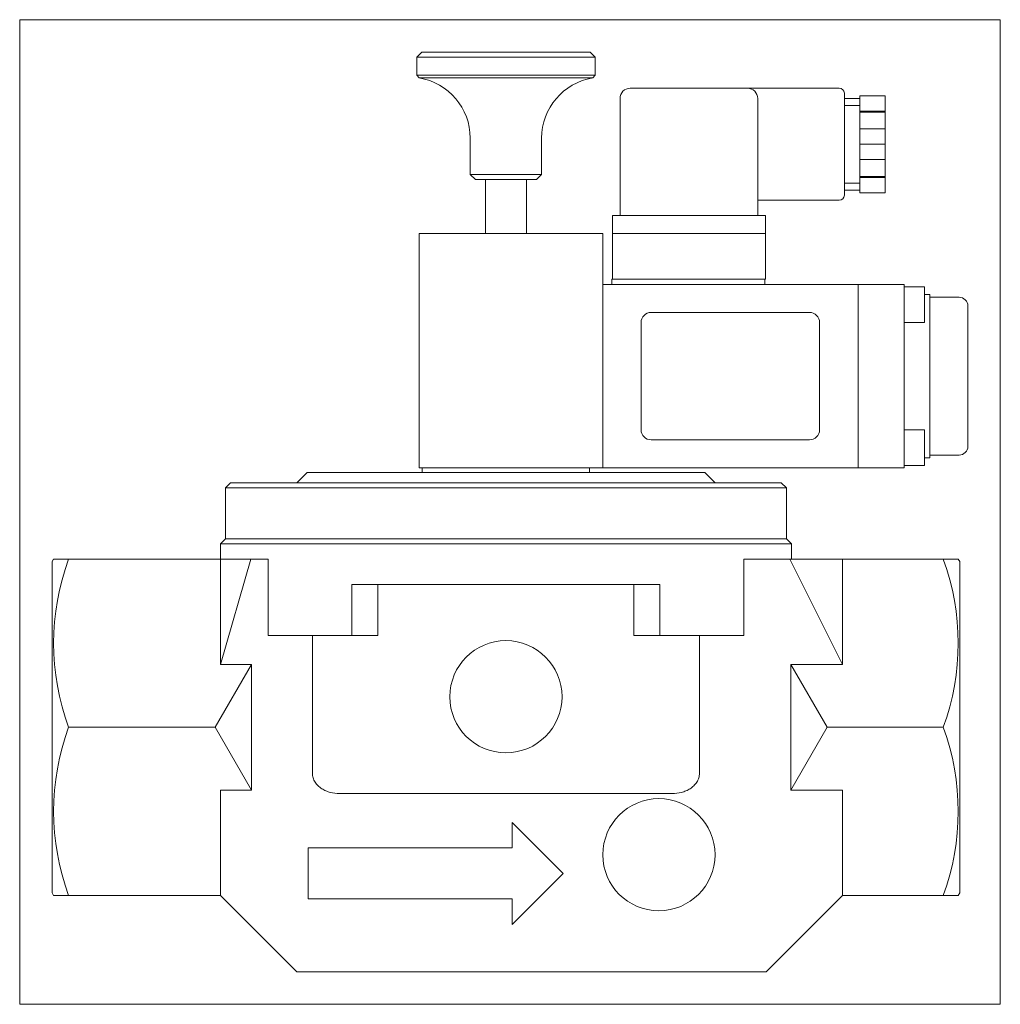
# Model space of a CAD drawing. Extents: x 51 to 243, y 7 to 200.
import ezdxf
from ezdxf.xclip import XClip

# ---------------------------------------------------------------- set-up
doc = ezdxf.new("R2010")
doc.units = 0
doc.header["$LTSCALE"] = 25.4
doc.header["$MEASUREMENT"] = 0
doc.header["$XCLIPFRAME"] = 2
doc.layers.get('0').update_dxf_attribs({"linetype": 'CONTINUOUS'})
for name, color, linetype in [('COKÓŁ_GNIAZDA_WT', 7, 'CONTINUOUS'), ('IMBUSM4X65', 7, 'CONTINUOUS'), ('NALEPKA_35X25', 7, 'CONTINUOUS'), ('OBUDOWA', 7, 'CONTINUOUS'), ('USZCZELKA', 7, 'CONTINUOUS'), ('USZCZELKA_COKOŁU', 7, 'CONTINUOUS'), ('WA_020_01_01BEZ_', 7, 'CONTINUOUS'), ('WA_102_01_00_005', 7, 'CONTINUOUS'), ('WA_102_01_00_011', 7, 'CONTINUOUS'), ('WA_102_01_00_013', 7, 'CONTINUOUS'), ('WA_102_01_00_014', 7, 'CONTINUOUS'), ('WA_209_01_00_003', 7, 'CONTINUOUS'), ('WA_209_01_00_007', 7, 'CONTINUOUS'), ('WA_209_02_00_007', 7, 'CONTINUOUS'), ('ŚRUBA_DŁAWIKA', 7, 'CONTINUOUS')]:
    doc.layers.add(name, color=color, linetype=linetype)

# ---------------------------------------------------------------- blocks, each defined once
blk = doc.blocks.new('SE1')
at = {"layer": 'COKÓŁ_GNIAZDA_WT', "color": 7, "linetype": 'CONTINUOUS', "lineweight": 0}
for p, q in [((166.93, 157.94), (166.93, 148.94)), ((170.43, 157.94), (170.93, 157.94)), ((170.93, 157.94), (192.93, 157.94)), ((192.93, 157.94), (193.43, 157.94)), ((196.93, 157.94), (196.93, 148.94)), ((166.93, 148.94), (170.93, 148.94)), ((170.93, 148.94), (192.93, 148.94)), ((192.93, 148.94), (196.93, 148.94))]:
    blk.add_line(p, q, dxfattribs=at)
at = {"layer": 'IMBUSM4X65', "color": 7, "linetype": 'CONTINUOUS', "lineweight": 0}
for p, q in [((228.16, 147.44), (224.16, 147.44)), ((228.16, 140.44), (228.16, 147.44)), ((224.16, 140.44), (228.16, 140.44)), ((228.16, 119.44), (224.16, 119.44)), ((228.16, 119.44), (228.16, 112.44)), ((224.16, 112.44), (228.16, 112.44))]:
    blk.add_line(p, q, dxfattribs=at)
at = {"layer": 'NALEPKA_35X25', "color": 7, "linetype": 'CONTINUOUS', "lineweight": 0}
for p, q in [((205.56, 142.44), (174.56, 142.44)), ((172.56, 140.44), (172.56, 119.44)), ((207.56, 119.44), (207.56, 140.44)), ((174.56, 117.44), (205.56, 117.44))]:
    blk.add_line(p, q, dxfattribs=at)
for centre, start, end in [((174.56, 140.44), 90, 180), ((205.56, 140.44), 0, 90), ((174.56, 119.44), 180, 270), ((205.56, 119.44), 270, 360)]:
    blk.add_arc(centre, 2, start, end, dxfattribs=at)
at = {"layer": 'OBUDOWA', "color": 7, "linetype": 'CONTINUOUS', "lineweight": 0}
for p, q in [((170.43, 186.44), (193.43, 186.44)), ((211.43, 186.44), (193.43, 186.44)), ((168.43, 161.44), (168.43, 184.44)), ((195.43, 184.44), (195.43, 161.44)), ((212.43, 185.44), (212.43, 165.44)), ((195.43, 164.44), (211.43, 164.44))]:
    blk.add_line(p, q, dxfattribs=at)
for centre, radius, start, end in [((170.43, 184.44), 2, 90, 180), ((193.43, 184.44), 2, 0, 90), ((211.43, 185.44), 1, 0, 90), ((211.43, 165.44), 1, 270, 360)]:
    blk.add_arc(centre, radius, start, end, dxfattribs=at)
at = {"layer": 'USZCZELKA', "color": 7, "linetype": 'CONTINUOUS', "lineweight": 0}
for p, q in [((166.93, 161.44), (166.93, 157.94)), ((166.93, 161.44), (170.43, 161.44)), ((170.43, 161.44), (193.43, 161.44)), ((193.43, 161.44), (196.93, 161.44)), ((196.93, 161.44), (196.93, 157.94)), ((166.93, 157.94), (170.43, 157.94)), ((170.43, 157.94), (193.43, 157.94)), ((193.43, 157.94), (196.93, 157.94))]:
    blk.add_line(p, q, dxfattribs=at)
at = {"layer": 'USZCZELKA_COKOŁU', "color": 7, "linetype": 'CONTINUOUS', "lineweight": 0}
for p, q in [((166.81, 147.94), (166.81, 148.94)), ((166.81, 148.94), (170.81, 148.94)), ((196.81, 147.94), (196.81, 148.94))]:
    blk.add_line(p, q, dxfattribs=at)
at = {"layer": 'WA_020_01_01BEZ_', "color": 7, "linetype": 'CONTINUOUS', "lineweight": 0}
for p, q in [((91.06, 98.04), (90.06, 97.04)), ((90.06, 97.04), (90.06, 94.04)), ((202.06, 97.04), (90.06, 97.04)), ((91.06, 98.04), (201.06, 98.04)), ((202.06, 97.04), (201.06, 98.04)), ((202.06, 94.04), (202.06, 97.04)), ((57.35, 94.04), (57.06, 93.54)), ((57.06, 93.54), (57.06, 28.54)), ((60.29, 94.04), (57.35, 94.04)), ((90.06, 94.04), (60.29, 94.04)), ((96.03, 94.04), (90.06, 94.04)), ((90.06, 73.34), (96.03, 94.04)), ((90.06, 94.04), (90.06, 73.34)), ((96.03, 94.04), (99.42, 94.04)), ((99.42, 94.04), (99.42, 79.04)), ((192.69, 79.04), (192.69, 94.04)), ((192.69, 94.04), (201.71, 94.04)), ((201.71, 94.04), (212.06, 94.04)), ((201.71, 94.04), (212.06, 73.34)), ((212.06, 73.34), (212.06, 94.04)), ((212.06, 94.04), (231.82, 94.04)), ((231.82, 94.04), (234.77, 94.04)), ((235.06, 93.54), (234.77, 94.04)), ((235.06, 93.54), (235.06, 28.54)), ((176.25, 89.04), (115.86, 89.04)), ((115.86, 79.04), (115.86, 89.04)), ((120.95, 79.04), (120.95, 89.04)), ((171.16, 79.04), (171.16, 89.04)), ((176.25, 79.04), (176.25, 89.04)), ((99.42, 79.04), (115.86, 79.04)), ((108.11, 52.04), (108.11, 79.04)), ((115.86, 79.04), (120.95, 79.04)), ((176.25, 79.04), (171.16, 79.04)), ((192.69, 79.04), (176.25, 79.04)), ((184, 52.04), (184, 79.04)), ((96.16, 73.34), (89.06, 61.04)), ((96.16, 73.34), (90.06, 73.34)), ((96.16, 73.34), (96.16, 48.73)), ((212.06, 73.34), (201.95, 73.34)), ((201.95, 48.73), (201.95, 73.34)), ((209.06, 61.04), (201.95, 73.34)), ((89.06, 61.04), (60.29, 61.04)), ((89.06, 61.04), (96.16, 48.73)), ((201.95, 48.73), (209.06, 61.04)), ((209.06, 61.04), (231.82, 61.04)), ((96.16, 48.73), (90.06, 48.73)), ((90.06, 28.04), (90.06, 48.73)), ((201.95, 48.73), (212.06, 48.73)), ((212.06, 48.73), (212.06, 28.04)), ((178.68, 48.04), (113.44, 48.04)), ((147.29, 42.37), (157.29, 32.37)), ((147.29, 37.37), (147.29, 42.37)), ((107.29, 27.37), (107.29, 37.37)), ((107.29, 37.37), (147.29, 37.37)), ((157.29, 32.37), (147.29, 22.37)), ((57.06, 28.54), (57.35, 28.04)), ((60.29, 28.04), (57.35, 28.04)), ((90.06, 28.04), (60.29, 28.04)), ((101.06, 17.04), (90.06, 28.04)), ((147.29, 27.37), (107.29, 27.37)), ((147.29, 22.37), (147.29, 27.37)), ((212.06, 28.04), (201.06, 17.04)), ((212.06, 28.04), (231.82, 28.04)), ((231.82, 28.04), (234.77, 28.04)), ((234.77, 28.04), (235.06, 28.54)), ((105.06, 13.04), (101.06, 17.04)), ((201.06, 17.04), (197.06, 13.04)), ((197.06, 13.04), (105.06, 13.04))]:
    blk.add_line(p, q, dxfattribs=at)
for centre in [(146.06, 67.04), (176.06, 36.04)]:
    blk.add_circle(centre, 11, dxfattribs=at)
for centre, start, end in [((105.28, 77.54), 159.8579, 200.1421), ((186.83, 77.54), 339.8579, 20.1421), ((105.28, 44.54), 159.8579, 200.1421), ((186.83, 44.54), 339.8579, 20.1421)]:
    blk.add_arc(centre, 47.92, start, end, dxfattribs=at)
for points, knots in [([(113.44, 48.04), (112.82, 48.04), (112.21, 48.11), (111.32, 48.34), (111.03, 48.44), (110.46, 48.69), (110.19, 48.83), (109.68, 49.16), (109.43, 49.36), (109.1, 49.68), (109, 49.79), (108.8, 50.03), (108.71, 50.16), (108.47, 50.55), (108.34, 50.83), (108.16, 51.42), (108.11, 51.72), (108.11, 52.04)], [0, 0, 0, 0, 0.25, 0.25, 0.375, 0.375, 0.5, 0.5, 0.625, 0.625, 0.6875, 0.6875, 0.75, 0.75, 0.875, 0.875, 1, 1, 1, 1]), ([(184, 52.04), (184, 51.72), (183.96, 51.42), (183.82, 50.98), (183.77, 50.83), (183.64, 50.55), (183.57, 50.42), (183.32, 50.03), (183.12, 49.79), (182.68, 49.36), (182.44, 49.16), (181.92, 48.83), (181.65, 48.69), (181.09, 48.44), (180.79, 48.34), (179.9, 48.11), (179.29, 48.04), (178.68, 48.04)], [0, 0, 0, 0, 0.125, 0.125, 0.1875, 0.1875, 0.25, 0.25, 0.375, 0.375, 0.5, 0.5, 0.625, 0.625, 0.75, 0.75, 1, 1, 1, 1])]:
    blk.add_open_spline(points, degree=3, knots=knots, dxfattribs=at)
at = {"layer": 'WA_102_01_00_005', "color": 7, "linetype": 'CONTINUOUS', "lineweight": 0}
for p, q in [((142.06, 157.94), (142.06, 168.54)), ((150.06, 157.94), (150.06, 168.54))]:
    blk.add_line(p, q, dxfattribs=at)
at = {"layer": 'WA_102_01_00_011', "color": 7, "linetype": 'CONTINUOUS', "lineweight": 0}
for p, q in [((129.56, 193.54), (128.56, 192.54)), ((129.56, 193.54), (162.56, 193.54)), ((163.56, 192.54), (162.56, 193.54)), ((163.56, 192.54), (128.56, 192.54)), ((128.56, 192.54), (128.56, 189.02)), ((163.56, 189.02), (163.56, 192.54)), ((128.56, 189.02), (163.56, 189.02)), ((128.56, 189.02), (129.03, 188.47)), ((163.08, 188.47), (129.03, 188.47)), ((163.08, 188.47), (163.56, 189.02)), ((139.06, 176.63), (139.06, 169.54)), ((153.06, 169.54), (153.06, 176.63)), ((139.06, 169.54), (153.06, 169.54)), ((139.06, 169.54), (140.06, 168.54)), ((152.06, 168.54), (140.06, 168.54)), ((152.06, 168.54), (153.06, 169.54))]:
    blk.add_line(p, q, dxfattribs=at)
for centre, start, end in [((127.06, 176.63), 0, 80.5333), ((165.06, 176.63), 99.4667, 180)]:
    blk.add_arc(centre, 12, start, end, dxfattribs=at)
at = {"layer": 'WA_102_01_00_013', "color": 7, "linetype": 'CONTINUOUS', "lineweight": 0}
for p, q in [((129.06, 157.94), (165.06, 157.94)), ((129.06, 157.94), (129.06, 111.94)), ((165.06, 157.94), (165.06, 111.94)), ((165.06, 111.94), (129.06, 111.94)), ((129.66, 111.94), (129.66, 111.04)), ((162.46, 111.04), (162.46, 111.94))]:
    blk.add_line(p, q, dxfattribs=at)
at = {"layer": 'WA_102_01_00_014', "color": 7, "linetype": 'CONTINUOUS', "lineweight": 0}
for p, q in [((107.06, 111.04), (105.06, 109.04)), ((185.06, 111.04), (107.06, 111.04)), ((187.06, 109.04), (185.06, 111.04)), ((92.06, 109.04), (91.06, 108.04)), ((92.06, 109.04), (200.06, 109.04)), ((201.06, 108.04), (200.06, 109.04)), ((91.06, 108.04), (91.06, 98.04)), ((201.06, 108.04), (91.06, 108.04)), ((201.06, 98.04), (201.06, 108.04)), ((91.06, 98.04), (201.06, 98.04))]:
    blk.add_line(p, q, dxfattribs=at)
at = {"layer": 'WA_209_01_00_003', "color": 7, "linetype": 'CONTINUOUS', "lineweight": 0}
for p, q in [((224.16, 147.94), (215.16, 147.94)), ((215.16, 111.94), (215.16, 147.94)), ((224.16, 111.94), (224.16, 147.94)), ((229.16, 145.94), (228.16, 145.94)), ((229.16, 113.94), (229.16, 145.94)), ((228.16, 113.94), (229.16, 113.94)), ((224.16, 111.94), (215.16, 111.94))]:
    blk.add_line(p, q, dxfattribs=at)
at = {"layer": 'WA_209_01_00_007', "color": 7, "linetype": 'CONTINUOUS', "lineweight": 0}
for p, q in [((234.91, 145.44), (229.16, 145.44)), ((236.66, 116.19), (236.66, 143.69)), ((229.16, 114.44), (234.91, 114.44))]:
    blk.add_line(p, q, dxfattribs=at)
for centre, start, end in [((234.91, 143.69), 0, 90), ((234.91, 116.19), 270, 360)]:
    blk.add_arc(centre, 1.75, start, end, dxfattribs=at)
at = {"layer": 'WA_209_02_00_007', "color": 7, "linetype": 'CONTINUOUS', "lineweight": 0}
for p, q in [((165.06, 147.94), (215.16, 147.94)), ((165.06, 111.94), (165.06, 147.94)), ((215.16, 111.94), (215.16, 147.94)), ((165.06, 111.94), (215.16, 111.94))]:
    blk.add_line(p, q, dxfattribs=at)
at = {"layer": 'ŚRUBA_DŁAWIKA', "color": 7, "linetype": 'CONTINUOUS', "lineweight": 0}
for p, q in [((215.43, 184.44), (212.43, 184.44)), ((215.43, 184.94), (215.43, 181.92)), ((220.43, 184.94), (215.43, 184.94)), ((220.43, 184.94), (220.43, 181.92)), ((212.43, 183.08), (215.43, 183.08)), ((220.43, 181.92), (215.43, 181.92)), ((215.43, 181.92), (215.43, 181.77)), ((215.43, 181.77), (220.43, 181.77)), ((215.43, 181.77), (215.43, 178.45)), ((220.43, 181.92), (220.43, 181.77)), ((220.43, 181.77), (220.43, 178.45)), ((215.43, 178.45), (215.43, 175.44)), ((215.43, 178.45), (220.43, 178.45)), ((220.43, 178.45), (220.43, 175.44)), ((215.43, 175.44), (215.43, 172.42)), ((220.43, 175.44), (215.43, 175.44)), ((220.43, 175.44), (220.43, 172.42)), ((220.43, 172.42), (215.43, 172.42)), ((215.43, 172.42), (215.43, 169.1)), ((220.43, 172.42), (220.43, 169.1)), ((215.43, 169.1), (220.43, 169.1)), ((215.43, 169.1), (215.43, 168.95)), ((215.43, 168.95), (215.43, 165.94)), ((215.43, 168.95), (220.43, 168.95)), ((220.43, 169.1), (220.43, 168.95)), ((220.43, 168.95), (220.43, 165.94)), ((212.43, 167.79), (215.43, 167.79)), ((212.43, 166.44), (215.43, 166.44)), ((220.43, 165.94), (215.43, 165.94))]:
    blk.add_line(p, q, dxfattribs=at)

msp = doc.modelspace()

# ---------------------------------------------------------------- block references
at = {"color": 0, "lineweight": 0}
ref = msp.add_blockref('SE1', (0, 0), dxfattribs=at)
XClip(ref).set_block_clipping_path([(50.7064994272, 6.6850445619), (243.0064998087, 199.8850452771)])
ref.dxf.unprotected_set("ltscale", 0)

doc.saveas('drawing.dxf')
